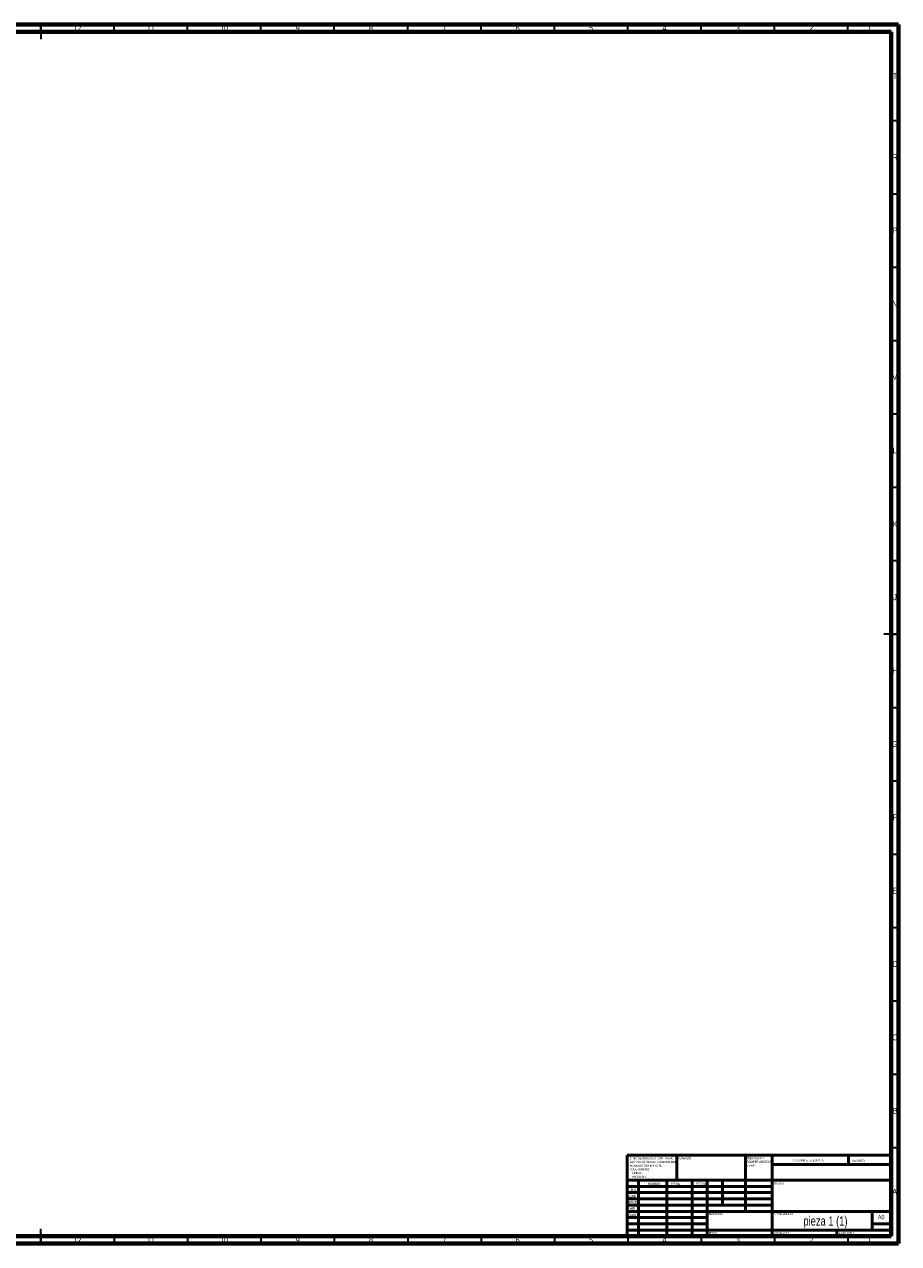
# Model space of a CAD drawing. Header units: millimetres. Extents: x 15 to 1184, y 5 to 836.
# Tile 4 of 4: x 588 to 1184, y 5 to 836. Entities that reach past the tile are written whole.
import ezdxf

# ---------------------------------------------------------------- set-up
doc = ezdxf.new("R2010")
doc.units = ezdxf.units.MM
doc.styles.add('SLDTEXTSTYLE0', font='TXT', dxfattribs={"width": 0.75})
doc.styles.add('SLDTEXTSTYLE1', font='TXT', dxfattribs={"width": 0.681818})

# ---------------------------------------------------------------- blocks, each defined once
blk = doc.blocks.new('SW_NOTE_0')
at = {"color": 0, "linetype": 'Continuous', "lineweight": 0, "char_height": 1.5, "attachment_point": 1, "style": 'SLDTEXTSTYLE0'}
for s, insert in [('SI NO SE INDICA LO CONTRARIO:', (0, 1.93)), ('ACABADO SUPERFICIAL:', (0, -3.07)), ('TOLERANCIAS:', (0, -5.57)), ('LAS COTAS SE EXPRESAN EN MM', (0, -0.57)), ('LINEAL:', (1.69, -8.07)), ('ANGULAR:', (1.69, -10.57))]:
    blk.add_mtext(s, dxfattribs=dict(at, insert=insert))
blk = doc.blocks.new('SW_NOTE_0_1')
at = {"color": 0, "linetype": 'Continuous', "lineweight": 0, "char_height": 1.5, "attachment_point": 1, "style": 'SLDTEXTSTYLE0'}
for s, insert in [('REBARBAR Y', (0, 1.93)), ('VIVAS', (0, -3.07)), ('ROMPER ARISTAS', (0, -0.57))]:
    blk.add_mtext(s, dxfattribs=dict(at, insert=insert))

msp = doc.modelspace()

# ---------------------------------------------------------------- linework, layer by layer
at = {"color": 7, "linetype": 'Continuous', "lineweight": 70}
for p, q in [((15, 836), (1184, 836)), ((20, 831), (1179, 831)), ((1179, 831), (1179, 10)), ((1184, 836), (1184, 5)), ((1179, 10), (20, 10)), ((1184, 5), (15, 5))]:
    msp.add_line(p, q, dxfattribs=at)
at = {"color": 7, "linetype": 'Continuous', "lineweight": 35}
for p, q in [((599.5, 836), (599.5, 826)), ((599.5, 831), (599.5, 836)), ((649.5, 831), (649.5, 836)), ((699.5, 831), (699.5, 836)), ((749.5, 831), (749.5, 836)), ((799.5, 831), (799.5, 836)), ((849.5, 831), (849.5, 836)), ((899.5, 831), (899.5, 836)), ((949.5, 831), (949.5, 836)), ((999.5, 831), (999.5, 836)), ((1049.5, 831), (1049.5, 836)), ((1099.5, 831), (1099.5, 836)), ((1149.5, 831), (1149.5, 836)), ((1179, 770.5), (1184, 770.5)), ((1179, 720.5), (1184, 720.5)), ((1179, 670.5), (1184, 670.5)), ((1179, 620.5), (1184, 620.5)), ((1179, 570.5), (1184, 570.5)), ((1179, 520.5), (1184, 520.5)), ((1179, 470.5), (1184, 470.5)), ((1184, 420.5), (1174, 420.5)), ((1179, 420.5), (1184, 420.5)), ((1179, 370.5), (1184, 370.5)), ((1179, 320.5), (1184, 320.5)), ((1179, 270.5), (1184, 270.5)), ((1179, 220.5), (1184, 220.5)), ((1179, 170.5), (1184, 170.5)), ((1179, 120.5), (1184, 120.5)), ((1179, 70.5), (1184, 70.5)), ((599.5, 5), (599.5, 15)), ((599.5, 10), (599.5, 5)), ((649.5, 10), (649.5, 5)), ((699.5, 10), (699.5, 5)), ((749.5, 10), (749.5, 5)), ((799.5, 10), (799.5, 5)), ((849.5, 10), (849.5, 5)), ((899.5, 10), (899.5, 5)), ((949.5, 10), (949.5, 5)), ((999.5, 10), (999.5, 5)), ((1049.5, 10), (1049.5, 5)), ((1099.5, 10), (1099.5, 5)), ((1149.5, 10), (1149.5, 5))]:
    msp.add_line(p, q, dxfattribs=at)
at = {"color": 7, "linetype": 'Continuous', "lineweight": 50}
for p, q in [((999, 65.25), (1179, 65.25)), ((999, 65.25), (999, 10)), ((1032.8, 48.25), (1032.8, 65.25)), ((1079.6, 65.25), (1079.6, 27)), ((1097.8, 65.25), (1097.8, 10)), ((1179, 58.88), (1097.8, 58.88)), ((1149.8, 58.88), (1149.8, 65.25)), ((1179, 48.25), (999, 48.25)), ((1097.8, 44), (999, 44)), ((1006.8, 48.25), (1006.8, 10)), ((1025.99, 48.25), (1025.99, 10)), ((1043.4, 48.25), (1043.4, 10)), ((1053.6, 10), (1053.6, 48.25)), ((1064, 31.25), (1064, 48.25)), ((1097.8, 39.75), (999, 39.75)), ((1097.8, 35.5), (999, 35.5)), ((1097.8, 31.25), (999, 31.25)), ((1053.6, 27), (999, 27)), ((1053.6, 27), (1179, 27)), ((1166, 14.25), (1166, 27)), ((1053.6, 22.75), (999, 22.75)), ((1053.6, 18.5), (999, 18.5)), ((1179, 18.5), (1166, 18.5)), ((999, 14.25), (1179, 14.25)), ((1142, 10), (1142, 14.25))]:
    msp.add_line(p, q, dxfattribs=at)

# ---------------------------------------------------------------- block references
at = {"color": 7, "linetype": 'Continuous', "lineweight": 0}
for name, p in [('SW_NOTE_0', (1000.8, 61.99)), ('SW_NOTE_0_1', (1080.31, 62.07))]:
    msp.add_blockref(name, p, dxfattribs=at)

# ---------------------------------------------------------------- texts
for s, insert, char_height, attachment_point, style in [('12', (624.42, 835.46), 3.969, 2, 'SLDTEXTSTYLE0'), ('11', (674.42, 835.46), 3.969, 2, 'SLDTEXTSTYLE0'), ('10', (724.42, 835.46), 3.969, 2, 'SLDTEXTSTYLE0'), ('9', (774.46, 835.46), 3.97, 2, 'SLDTEXTSTYLE0'), ('8', (824.46, 835.46), 3.97, 2, 'SLDTEXTSTYLE0'), ('7', (874.46, 835.46), 3.97, 2, 'SLDTEXTSTYLE0'), ('6', (924.46, 835.46), 3.97, 2, 'SLDTEXTSTYLE0'), ('5', (974.46, 835.46), 3.97, 2, 'SLDTEXTSTYLE0'), ('4', (1024.46, 835.46), 3.97, 2, 'SLDTEXTSTYLE0'), ('3', (1074.46, 835.46), 3.97, 2, 'SLDTEXTSTYLE0'), ('2', (1124.46, 835.46), 3.97, 2, 'SLDTEXTSTYLE0'), ('1', (1164.21, 835.46), 3.97, 2, 'SLDTEXTSTYLE0'), ('T', (1181.49, 802.76), 3.97, 2, 'SLDTEXTSTYLE0'), ('R', (1181.44, 747.51), 3.97, 2, 'SLDTEXTSTYLE0'), ('P', (1181.48, 697.51), 3.97, 2, 'SLDTEXTSTYLE0'), ('N', (1181.46, 647.51), 3.97, 2, 'SLDTEXTSTYLE0'), ('M', (1181.36, 597.51), 3.97, 2, 'SLDTEXTSTYLE0'), ('L', (1181.45, 547.51), 3.97, 2, 'SLDTEXTSTYLE0'), ('K', (1181.49, 497.51), 3.97, 2, 'SLDTEXTSTYLE0'), ('J', (1181.47, 447.51), 3.97, 2, 'SLDTEXTSTYLE0'), ('H', (1181.49, 397.51), 3.97, 2, 'SLDTEXTSTYLE0'), ('G', (1181.49, 347.51), 3.97, 2, 'SLDTEXTSTYLE0'), ('F', (1181.46, 297.51), 3.97, 2, 'SLDTEXTSTYLE0'), ('E', (1181.51, 247.51), 3.97, 2, 'SLDTEXTSTYLE0'), ('D', (1181.45, 197.51), 3.97, 2, 'SLDTEXTSTYLE0'), ('C', (1181.46, 147.51), 3.97, 2, 'SLDTEXTSTYLE0'), ('B', (1181.47, 97.51), 3.97, 2, 'SLDTEXTSTYLE0'), ('ACABADO:', (1033.37, 63.92), 1.5, 1, 'SLDTEXTSTYLE0'), ('NO CAMBIE LA ESCALA', (1111.61, 62.53), 1.5, 1, 'SLDTEXTSTYLE0'), ('REVISIÓN', (1152.33, 62.33), 1.5, 1, 'SLDTEXTSTYLE0'), ('DIBUJ.', (999.59, 42.43), 1.5, 1, 'SLDTEXTSTYLE0'), ('NOMBRE', (1013.32, 46.5), 1.5, 1, 'SLDTEXTSTYLE0'), ('FIRMA', (1029.03, 46.56), 1.5, 1, 'SLDTEXTSTYLE0'), ('FECHA', (1046.21, 46.58), 1.5, 1, 'SLDTEXTSTYLE0'), ('TÍTULO:', (1098.86, 46.58), 1.5, 1, 'SLDTEXTSTYLE0'), ('A', (1181.34, 42.26), 3.97, 2, 'SLDTEXTSTYLE0'), ('APROB.', (999.4, 34.06), 1.5, 1, 'SLDTEXTSTYLE0'), ('VERIF.', (999.7, 38.15), 1.5, 1, 'SLDTEXTSTYLE0'), ('FABR.', (999.54, 29.73), 1.5, 1, 'SLDTEXTSTYLE0'), ('CALID.', (999.67, 25.35), 1.5, 1, 'SLDTEXTSTYLE0'), ('MATERIAL:', (1054.65, 25.99), 1.5, 1, 'SLDTEXTSTYLE0'), ('N.º DE DIBUJO', (1099.07, 25.99), 1.5, 1, 'SLDTEXTSTYLE0'), ('pieza 1 (1)', (1134.15, 23.61), 6.35, 2, 'SLDTEXTSTYLE0'), ('A0', (1169.87, 24.41), 2.91, 1, 'SLDTEXTSTYLE0'), ('12', (624.42, 9.46), 3.969, 2, 'SLDTEXTSTYLE0'), ('11', (674.42, 9.46), 3.969, 2, 'SLDTEXTSTYLE0'), ('10', (724.42, 9.46), 3.969, 2, 'SLDTEXTSTYLE0'), ('9', (774.46, 9.46), 3.97, 2, 'SLDTEXTSTYLE0'), ('8', (824.46, 9.46), 3.97, 2, 'SLDTEXTSTYLE0'), ('7', (874.46, 9.46), 3.97, 2, 'SLDTEXTSTYLE0'), ('6', (924.46, 9.46), 3.97, 2, 'SLDTEXTSTYLE0'), ('5', (974.46, 9.46), 3.97, 2, 'SLDTEXTSTYLE0'), ('4', (1024.46, 9.46), 3.97, 2, 'SLDTEXTSTYLE0'), ('PESO:', (1054.62, 12.95), 1.499, 1, 'SLDTEXTSTYLE0'), ('3', (1074.46, 9.46), 3.97, 2, 'SLDTEXTSTYLE0'), ('ESCALA:2:1', (1099.07, 12.9), 1.5, 1, 'SLDTEXTSTYLE0'), ('2', (1124.46, 9.46), 3.97, 2, 'SLDTEXTSTYLE0'), ('HOJA 1 DE 1', (1143.48, 12.9), 1.5, 1, 'SLDTEXTSTYLE1'), ('1', (1164.21, 9.46), 3.97, 2, 'SLDTEXTSTYLE0')]:
    msp.add_mtext(s, dxfattribs=dict(at, insert=insert, char_height=char_height, attachment_point=attachment_point, style=style))

doc.saveas('drawing.dxf')
